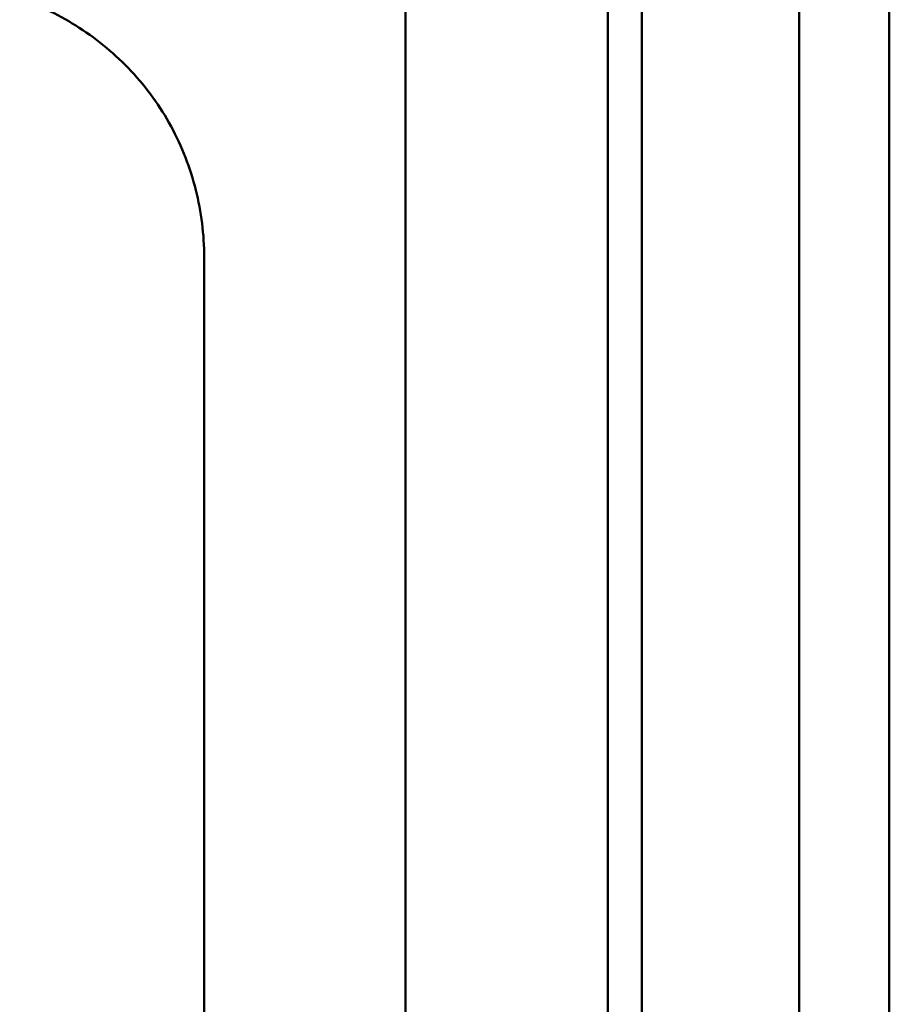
# Model space of a CAD drawing. Header units: millimetres. Extents: x 0 to 6049, y -120 to 1682.
# Tile 20 of 191: x 716 to 754, y 511 to 555. Entities that reach past the tile are written whole.
import ezdxf

# ---------------------------------------------------------------- set-up
doc = ezdxf.new("R2010")
doc.units = ezdxf.units.MM
doc.header["$LTSCALE"] = 2
doc.layers.add('Sichtbar (ISO)', color=7, linetype='Continuous', lineweight=50)

msp = doc.modelspace()

# ---------------------------------------------------------------- linework, layer by layer
at = {"layer": 'Sichtbar (ISO)'}
for p, q in [((754.319, 713.835), (754.319, 464.035)), ((750.319, 464.175), (750.319, 712.248)), ((743.319, 464.62), (743.319, 705.248)), ((741.819, 685.935), (741.819, 214.375)), ((732.819, 346.435), (732.819, 581.435)), ((723.878, 383.551), (723.878, 544.32))]:
    msp.add_line(p, q, dxfattribs=at)
msp.add_open_spline([(723.878, 544.32), (723.878, 545.348), (723.753, 546.343), (723.506, 547.32), (723.259, 548.297), (722.889, 549.256), (722.405, 550.149), (722.164, 550.593), (721.896, 551.02), (721.602, 551.428), (721.304, 551.842), (720.979, 552.235), (720.632, 552.606), (719.942, 553.344), (719.159, 553.992), (718.33, 554.53), (717.5, 555.068), (716.623, 555.496), (715.681, 555.815)], degree=3, knots=[0, 0, 0, 0, 0.2, 0.2, 0.2, 0.4, 0.4, 0.4, 0.499328, 0.499328, 0.499328, 0.6, 0.6, 0.6, 0.8, 0.8, 0.8, 1, 1, 1, 1], dxfattribs=at)

doc.saveas('drawing.dxf')
